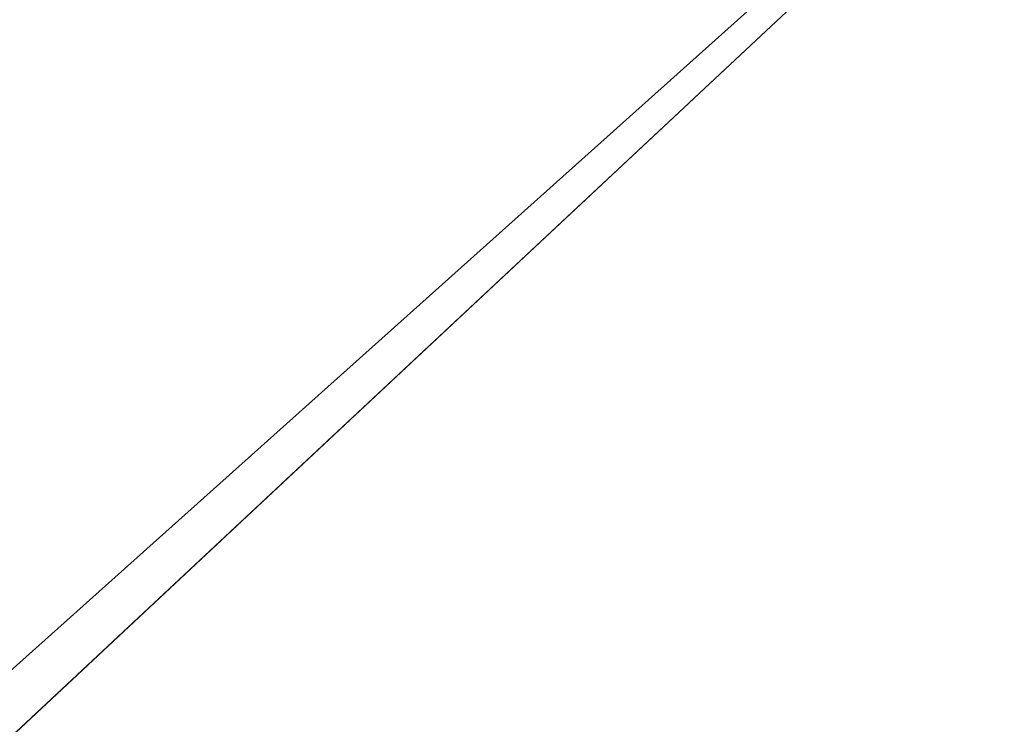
# Model space of a CAD drawing. Extents: x -60 to 60, y -3 to 0.
# Tile 173 of 256: x -18.6151913 to -18.6150774, y -1.6993647 to -1.6992832. Entities that reach past the tile are written whole.
import ezdxf

# ---------------------------------------------------------------- set-up
doc = ezdxf.new("R2010")
doc.units = 0
doc.header["$LTSCALE"] = 2.54
doc.layers.get('0').update_dxf_attribs({"linetype": 'CONTINUOUS'})

# ---------------------------------------------------------------- blocks, each defined once
blk = doc.blocks.new('LINEO-LED_STL')
at = {"color": 0}
for p, q in [((-18.61499939, -1.69918575, 43.40292969), (-19.23043976, -2.25, 43.38991394)), ((-18.61499939, -1.69918575, 43.40292969), (-19.23043976, -2.25, 43.38991394)), ((-18.61499939, -1.69918575, 3.40358925), (-19.23043976, -2.25, 3.41660271)), ((-18.61499939, -1.69918575, 3.40358925), (-19.23043976, -2.25, 3.41660271)), ((-19.20414429, -2.25, 4.13612137), (-18.61499939, -1.69918575, 4.12360153)), ((-19.20414429, -2.25, 4.13612137), (-18.61499939, -1.69918575, 4.12360153)), ((-18.61499939, -1.69918575, 42.68291626), (-19.20414429, -2.25, 42.6703949)), ((-18.61499939, -1.69918575, 42.68291626), (-19.20414429, -2.25, 42.6703949))]:
    blk.add_line(p, q, dxfattribs=at)

msp = doc.modelspace()

# ---------------------------------------------------------------- block references
at = {"color": 0}
msp.add_blockref('LINEO-LED_STL', (0, 0), dxfattribs=at)

doc.saveas('drawing.dxf')
